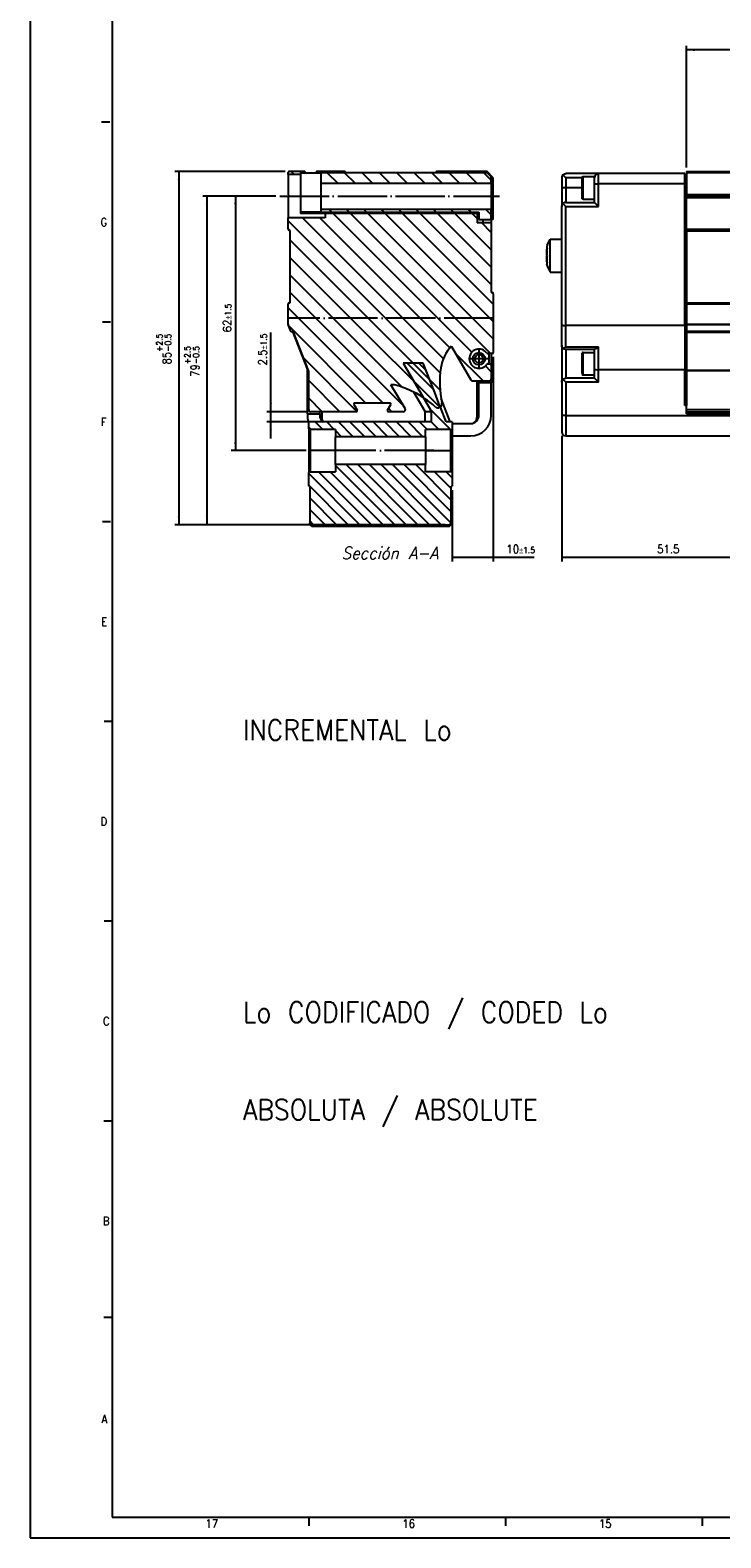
# Model space of a CAD drawing. Header units: inches. Extents: x -381 to 6245, y -418 to 176.
# Tile 1 of 26: x -381 to -213, y -418 to -51. Entities that reach past the tile are written whole.
import ezdxf

# ---------------------------------------------------------------- set-up
doc = ezdxf.new("R2010")
doc.units = ezdxf.units.IN
doc.linetypes.add('DOT_CENTER', pattern=[14, 12, -1, 0, -1])
doc.layers.add('1', color=7, linetype='Continuous')
doc.styles.add('CONVERTER_11', font='txt.shx', dxfattribs={"width": 0.9, "oblique": 15})
doc.styles.add('CONVERTER_12', font='txt.shx', dxfattribs={"width": 0.9})
doc.dimstyles.new('ME10_DIM_10', dxfattribs={"dimtxt": 2, "dimasz": 2, "dimexe": 1, "dimexo": 1, "dimgap": 1, "dimtad": 1, "dimdsep": 46, "dimtxsty": 'CONVERTER_12', "dimsah": 1, "dimcen": 0.09, "dimclrd": 2, "dimclre": 2, "dimclrt": 2, "dimadec": 0, "dimazin": 0, "dimtol": 1, "dimtp": 2.5, "dimtm": 0.5, "dimtfac": 0.75, "dimtdec": 1, "dimtix": 1, "dimtmove": 0, "dimatfit": 3, "dimfxl": 1, "dimtolj": 1, "dimtzin": 0, "dimarcsym": 0})
doc.dimstyles.new('ME10_DIM_11', dxfattribs={"dimtxt": 2, "dimasz": 2, "dimexe": 1, "dimexo": 1, "dimgap": 1, "dimtad": 1, "dimdsep": 46, "dimtxsty": 'CONVERTER_12', "dimsah": 1, "dimcen": 0.09, "dimclrd": 2, "dimclre": 2, "dimclrt": 2, "dimadec": 0, "dimazin": 0, "dimtol": 1, "dimtp": 2.5, "dimtm": 0.5, "dimtfac": 0.75, "dimtdec": 1, "dimtix": 1, "dimtmove": 0, "dimatfit": 3, "dimfxl": 1, "dimtolj": 1, "dimtzin": 0, "dimarcsym": 0})
doc.dimstyles.new('ME10_DIM_12', dxfattribs={"dimtxt": 2, "dimasz": 2, "dimexe": 1, "dimexo": 1, "dimgap": 1, "dimtad": 1, "dimdsep": 46, "dimtxsty": 'CONVERTER_12', "dimsah": 1, "dimcen": 0.09, "dimclrd": 2, "dimclre": 2, "dimclrt": 2, "dimadec": 0, "dimazin": 0, "dimtol": 1, "dimtp": 1.5, "dimtm": 1.5, "dimtfac": 0.75, "dimtdec": 1, "dimtix": 1, "dimtmove": 0, "dimatfit": 3, "dimfxl": 1, "dimtolj": 1, "dimtzin": 0, "dimarcsym": 0})
doc.dimstyles.new('ME10_DIM_13', dxfattribs={"dimtxt": 2, "dimasz": 2, "dimexe": 1, "dimexo": 1, "dimgap": 1, "dimtad": 1, "dimdsep": 46, "dimtxsty": 'CONVERTER_12', "dimsah": 1, "dimcen": 0.09, "dimclrd": 2, "dimclre": 2, "dimclrt": 2, "dimadec": 0, "dimazin": 0, "dimtol": 1, "dimtp": 1.5, "dimtm": 1.5, "dimtfac": 0.75, "dimtdec": 1, "dimtix": 1, "dimtmove": 0, "dimatfit": 3, "dimfxl": 1, "dimtolj": 1, "dimtzin": 0, "dimarcsym": 0})
doc.dimstyles.new('ME10_DIM_14', dxfattribs={"dimtxt": 2, "dimasz": 2, "dimexe": 1, "dimexo": 1, "dimgap": 1, "dimtad": 1, "dimdsep": 46, "dimtxsty": 'CONVERTER_12', "dimsah": 1, "dimcen": 0.09, "dimclrd": 2, "dimclre": 2, "dimclrt": 2, "dimadec": 0, "dimazin": 0, "dimtol": 1, "dimtp": 1.5, "dimtm": 1.5, "dimtfac": 0.75, "dimtdec": 1, "dimtix": 1, "dimtmove": 0, "dimatfit": 3, "dimfxl": 1, "dimtolj": 1, "dimtzin": 0, "dimarcsym": 0})
doc.dimstyles.new('ME10_DIM_18', dxfattribs={"dimtxt": 2, "dimasz": 2, "dimexe": 1, "dimexo": 1, "dimgap": 1, "dimtad": 1, "dimdsep": 46, "dimtxsty": 'CONVERTER_12', "dimsah": 1, "dimcen": 0.09, "dimclrd": 2, "dimclre": 2, "dimclrt": 2, "dimadec": 0, "dimazin": 0, "dimtfac": 1, "dimtdec": 4, "dimtix": 1, "dimtmove": 0, "dimatfit": 3, "dimfxl": 1, "dimtolj": 1, "dimtzin": 0, "dimarcsym": 0})
doc.dimstyles.new('ME10_DIM_29', dxfattribs={"dimtxt": 2, "dimasz": 2, "dimexe": 1, "dimexo": 1, "dimgap": 1, "dimtad": 1, "dimdsep": 46, "dimtxsty": 'CONVERTER_12', "dimsah": 1, "dimcen": 0.09, "dimclrd": 2, "dimclre": 2, "dimclrt": 2, "dimadec": 0, "dimazin": 0, "dimtfac": 1, "dimtdec": 4, "dimtix": 1, "dimtmove": 0, "dimatfit": 3, "dimfxl": 1, "dimtolj": 1, "dimtzin": 0, "dimarcsym": 0})
pattern_1 = [(-45, (0, 0), (1.414214, 1.414214), [])]
pattern_2 = [(-45, (0, 0), (2.12132, 2.12132), [])]

# ---------------------------------------------------------------- blocks, each defined once
blk = doc.blocks.new('CABEZA__1', base_point=(-313.25, -171.97))
at = {"linetype": 'Continuous'}
h = blk.add_hatch(dxfattribs=at)
h.set_pattern_fill('_USER', color=254, scale=2, angle=-45, pattern_type=0)
h.set_pattern_definition(pattern_1)
edge = h.paths.add_edge_path()
edge.add_line((-306.75, -148.37), (-312.85, -148.37))
edge.add_arc((-312.85, -147.77), 0.6, 228.1897, 270, ccw=False)
edge.add_line((-313.25, -148.22), (-313.25, -146.53))
edge.add_line((-313.25, -146.53), (-309.76, -146.53))
edge.add_line((-309.76, -146.53), (-309.58, -146.53))
edge.add_line((-309.58, -146.53), (-283.28, -146.53))
edge.add_line((-283.28, -146.53), (-283.28, -144.02))
edge.add_line((-283.28, -144.02), (-285.25, -140.68))
edge.add_line((-285.25, -140.68), (-286.76, -138.11))
edge.add_line((-286.76, -138.11), (-290.25, -132.2))
edge.add_line((-290.25, -132.2), (-285.32, -132.2))
edge.add_line((-285.32, -132.2), (-282.54, -139.36))
edge.add_line((-282.54, -139.36), (-281.18, -142.89))
edge.add_line((-281.18, -142.89), (-281.16, -142.95))
edge.add_line((-281.16, -142.95), (-279.77, -146.53))
edge.add_line((-279.77, -146.53), (-278.25, -146.53))
edge.add_line((-278.25, -146.53), (-278.25, -148.22))
edge.add_arc((-278.65, -147.77), 0.6, 270, 311.8103, ccw=False)
edge.add_line((-278.65, -148.37), (-284.75, -148.37))
edge.add_line((-284.75, -148.37), (-284.75, -150.12))
edge.add_line((-284.75, -150.12), (-306.75, -150.12))
edge.add_line((-306.75, -150.12), (-306.75, -148.37))
h = blk.add_hatch(dxfattribs=at)
h.set_pattern_fill('_USER', color=254, scale=2, angle=-45, pattern_type=0)
h.set_pattern_definition(pattern_1)
edge = h.paths.add_edge_path()
edge.add_line((-306.75, -158.67), (-312.85, -158.67))
edge.add_arc((-312.85, -159.27), 0.6, 90, 131.8103)
edge.add_line((-313.25, -158.83), (-313.25, -162.17))
edge.add_line((-313.25, -162.17), (-313, -162.17))
edge.add_line((-313, -162.17), (-313, -171.07))
edge.add_line((-313, -171.07), (-312.5, -171.57))
edge.add_line((-312.5, -171.57), (-279, -171.57))
edge.add_line((-279, -171.57), (-278.5, -171.07))
edge.add_line((-278.5, -171.07), (-278.5, -162.17))
edge.add_line((-278.5, -162.17), (-278.25, -162.17))
edge.add_line((-278.25, -162.17), (-278.25, -158.83))
edge.add_arc((-278.65, -159.27), 0.6, 48.1897, 90)
edge.add_line((-278.65, -158.67), (-284.75, -158.67))
edge.add_line((-284.75, -158.67), (-284.75, -156.92))
edge.add_line((-284.75, -156.92), (-306.75, -156.92))
edge.add_line((-306.75, -156.92), (-306.75, -158.67))
at = {"color": 7, "linetype": 'Continuous'}
for p, q in [((-290.25, -132.2), (-286.76, -138.11)), ((-285.32, -132.2), (-290.25, -132.2)), ((-282.54, -139.36), (-285.32, -132.2)), ((-284.85, -144.02), (-287.6, -139.31)), ((-286.76, -138.11), (-285.25, -140.68)), ((-281.18, -142.89), (-282.54, -139.36)), ((-285.25, -140.68), (-283.28, -144.02)), ((-281.16, -142.95), (-281.18, -142.89)), ((-279.77, -146.53), (-281.16, -142.95)), ((-278.75, -146.53), (-280.94, -140.85)), ((-313.25, -148.22), (-313.25, -146.53)), ((-309.76, -146.53), (-313.25, -146.53)), ((-309.58, -146.53), (-309.76, -146.53)), ((-283.28, -146.53), (-309.58, -146.53)), ((-284.85, -146.53), (-284.85, -144.02)), ((-284.85, -144.02), (-283.28, -144.02)), ((-283.28, -146.53), (-283.28, -144.02)), ((-278.25, -146.53), (-279.77, -146.53)), ((-278.25, -146.53), (-278.25, -148.22)), ((-313.25, -148.22), (-313.25, -153.52)), ((-306.75, -148.37), (-312.85, -148.37)), ((-312.85, -148.37), (-312.85, -153.52)), ((-306.75, -148.37), (-306.75, -150.12)), ((-306.75, -152.17), (-306.75, -150.12)), ((-284.75, -150.12), (-306.75, -150.12)), ((-278.65, -148.37), (-284.75, -148.37)), ((-284.75, -150.12), (-284.75, -148.37)), ((-284.75, -150.12), (-284.75, -156.92)), ((-278.65, -148.37), (-278.65, -153.52)), ((-278.25, -148.22), (-278.25, -153.52)), ((-313.25, -153.52), (-313.25, -158.83)), ((-312.85, -153.52), (-313.25, -153.52)), ((-306.75, -153.52), (-312.85, -153.52)), ((-312.85, -153.52), (-312.85, -158.67)), ((-306.75, -156.92), (-306.75, -152.17)), ((-284.75, -153.52), (-278.65, -153.52)), ((-278.65, -153.52), (-278.65, -158.67)), ((-278.25, -153.52), (-278.65, -153.52)), ((-278.25, -153.52), (-278.25, -158.83)), ((-306.75, -156.92), (-306.75, -158.67)), ((-284.75, -156.92), (-306.75, -156.92)), ((-284.75, -158.67), (-284.75, -156.92)), ((-313.25, -162.17), (-313.25, -158.83)), ((-312.85, -158.67), (-306.75, -158.67)), ((-278.65, -158.67), (-284.75, -158.67)), ((-278.25, -158.83), (-278.25, -162.17)), ((-313.25, -162.17), (-313, -162.17)), ((-313, -162.17), (-313, -171.07)), ((-278.5, -162.17), (-278.25, -162.17)), ((-278.5, -171.07), (-278.5, -162.17)), ((-312.5, -171.57), (-313, -171.07)), ((-313, -171.47), (-313, -171.07)), ((-312.5, -171.97), (-313, -171.47)), ((-312.5, -171.57), (-279, -171.57)), ((-279, -171.97), (-312.5, -171.97)), ((-278.5, -171.07), (-279, -171.57)), ((-279, -171.97), (-278.5, -171.47)), ((-278.5, -171.07), (-278.5, -171.47))]:
    blk.add_line(p, q, dxfattribs=at)
for centre, start, end in [((-312.85, -147.77), 228.1897, 270), ((-278.65, -147.77), 270, 311.8103), ((-312.85, -159.27), 90, 131.8103), ((-278.65, -159.27), 48.1897, 90)]:
    blk.add_arc(centre, 0.6, start, end, dxfattribs=at)
at = {"layer": '1', "color": 2, "linetype": 'DOT_CENTER'}
blk.add_line((-282.75, -153.52), (-308.75, -153.52), dxfattribs=at)
blk = doc.blocks.new('Modulo_izq__L-KT___2', base_point=(-318.25, -149.93))
at = {"linetype": 'Continuous'}
h = blk.add_hatch(dxfattribs=at)
h.set_pattern_fill('_USER', color=254, scale=3, angle=-45, pattern_type=0)
h.set_pattern_definition(pattern_2)
edge = h.paths.add_edge_path()
edge.add_line((-318.25, -86.28), (-318.25, -85.78))
edge.add_arc((-318, -85.78), 0.25, 90, 180, ccw=False)
edge.add_line((-318, -85.53), (-315.25, -85.53))
edge.add_line((-315.25, -85.53), (-315.25, -86.28))
edge.add_line((-315.25, -86.28), (-318.25, -86.28))
h = blk.add_hatch(dxfattribs=at)
h.set_pattern_fill('_USER', color=254, scale=3, angle=-45, pattern_type=0)
h.set_pattern_definition(pattern_2)
h.paths.add_polyline_path([(-310.25, -88.38), (-268.75, -88.38), (-268.75, -86.83), (-269.75, -85.83), (-310.25, -85.83)])
h = blk.add_hatch(dxfattribs=at)
h.set_pattern_fill('_USER', color=254, scale=3, angle=-45, pattern_type=0)
h.set_pattern_definition(pattern_2)
h.paths.add_polyline_path([(-271.75, -97.23), (-268.75, -97.23), (-268.75, -94.68), (-310.25, -94.68), (-310.25, -95.43), (-271.75, -95.43)])
h = blk.add_hatch(dxfattribs=at)
h.set_pattern_fill('_USER', color=254, scale=3, angle=-45, pattern_type=0)
h.set_pattern_definition(pattern_2)
edge = h.paths.add_edge_path()
edge.add_line((-309.25, -96.78), (-318.25, -96.78))
edge.add_line((-318.25, -96.78), (-318.25, -99.53))
edge.add_arc((-318, -99.53), 0.25, 179.9999, 269.9999)
edge.add_arc((-318, -100.03), 0.25, 0, 90, ccw=False)
edge.add_line((-317.75, -100.03), (-317.75, -117.53))
edge.add_line((-317.75, -117.53), (-318, -117.53))
edge.add_arc((-318, -117.78), 0.25, 90, 180)
edge.add_line((-318.25, -117.78), (-318.25, -121.24))
edge.add_line((-318.25, -121.24), (-268.25, -121.24))
edge.add_line((-268.25, -121.24), (-268.25, -115.28))
edge.add_arc((-268.5, -115.28), 0.25, 0, 90)
edge.add_arc((-268.5, -114.77), 0.252, 180.4042, 270.407, ccw=False)
edge.add_line((-268.76, -114.78), (-268.76, -98.03))
edge.add_line((-268.76, -98.03), (-272.15, -98.03))
edge.add_line((-272.15, -98.03), (-272.15, -95.73))
edge.add_line((-272.15, -95.73), (-309.25, -95.73))
edge.add_line((-309.25, -95.73), (-309.25, -96.78))
h = blk.add_hatch(dxfattribs=at)
h.set_pattern_fill('_USER', color=254, scale=3, angle=-45, pattern_type=0)
h.set_pattern_definition(pattern_2)
edge = h.paths.add_edge_path()
edge.add_arc((-271.76, -131.13), 2.35, 34.6546, 325.3454)
edge.add_arc((-269.66, -132.58), 0.2, 90, 145.3454, ccw=False)
edge.add_line((-269.66, -132.38), (-269, -132.38))
edge.add_arc((-269, -132.63), 0.25, 0, 90, ccw=False)
edge.add_line((-268.75, -132.63), (-268.75, -136.03))
edge.add_arc((-269.25, -136.03), 0.5, 270, 360, ccw=False)
edge.add_line((-269.25, -136.53), (-273.32, -136.53))
edge.add_arc((-273.32, -136.03), 0.5, 209.8944, 270, ccw=False)
edge.add_line((-273.75, -136.28), (-278.44, -128.13))
edge.add_arc((-278.22, -128), 0.25, 187.3484, 209.8944, ccw=False)
edge.add_arc((-271.14, -134.84), 10, 137.119, 171.5012)
edge.add_arc((-257.3, -136.91), 24, 171.5012, 191.9317)
edge.add_arc((-281.76, -142.08), 1, -131.9317, 11.9317, ccw=False)
edge.add_arc((-298.46, -160.68), 24, 48.0683, 63.1625)
edge.add_arc((-298.46, -160.68), 24, 63.1625, 74.4138)
edge.add_arc((-292.82, -140.45), 3, 74.4138, 98.1189)
edge.add_line((-293.24, -137.48), (-289.76, -143.27))
edge.add_arc((-290.19, -143.53), 0.5, -90, 31.0161, ccw=False)
edge.add_line((-290.19, -144.03), (-293.82, -144.03))
edge.add_arc((-293.82, -143.78), 0.25, 150, 270, ccw=False)
edge.add_line((-294.03, -143.65), (-293.26, -142.3))
edge.add_arc((-293.47, -142.18), 0.25, 330, 450)
edge.add_line((-293.47, -141.93), (-302.03, -141.93))
edge.add_arc((-302.03, -142.18), 0.25, 90, 210)
edge.add_line((-302.25, -142.3), (-301.47, -143.65))
edge.add_arc((-301.68, -143.78), 0.25, -90, 30, ccw=False)
edge.add_line((-301.68, -144.03), (-312.75, -144.03))
edge.add_arc((-312.75, -143.53), 0.5, 180, 270, ccw=False)
edge.add_line((-313.25, -143.53), (-313.25, -134.11))
edge.add_arc((-313.5, -134.11), 0.25, 0, 21.6048)
edge.add_line((-313.27, -134.02), (-316.98, -124.65))
edge.add_arc((-317.21, -124.74), 0.25, 21.6049, 111.6885)
edge.add_arc((-317.4, -124.28), 0.25, 201.3067, 291.6885, ccw=False)
edge.add_line((-317.63, -124.37), (-318.23, -122.82))
edge.add_arc((-318, -122.73), 0.25, 180, 201.3067, ccw=False)
edge.add_line((-318.25, -122.73), (-318.25, -121.24))
edge.add_line((-318.25, -121.24), (-268.25, -121.24))
edge.add_line((-268.25, -121.24), (-268.25, -129.63))
edge.add_arc((-268.5, -129.63), 0.25, 270, 360, ccw=False)
edge.add_line((-268.5, -129.88), (-269.66, -129.88))
edge.add_arc((-269.66, -129.68), 0.2, 214.6546, 270, ccw=False)
at = {"color": 7, "linetype": 'Continuous'}
for p, q in [((-318.25, -86.28), (-318.25, -85.78)), ((-315.25, -86.28), (-318.25, -86.28)), ((-318.25, -86.28), (-318.25, -91.23)), ((-315.25, -85.53), (-318, -85.53)), ((-314.25, -85.53), (-315.25, -85.53)), ((-315.25, -85.53), (-315.25, -86.28)), ((-315.25, -85.83), (-310.25, -85.83)), ((-315.25, -86.28), (-315.25, -95.73)), ((-314.21, -85.53), (-314.25, -85.53)), ((-314.17, -85.54), (-314.21, -85.53)), ((-314.13, -85.56), (-314.17, -85.54)), ((-314.1, -85.58), (-314.13, -85.56)), ((-314.04, -85.65), (-314.1, -85.58)), ((-314.02, -85.69), (-314.04, -85.65)), ((-314.01, -85.71), (-314.02, -85.69)), ((-314, -85.74), (-314.01, -85.71)), ((-314, -85.78), (-314, -85.74)), ((-314, -85.83), (-314, -85.78)), ((-311.49, -85.7), (-311.5, -85.78)), ((-311.5, -85.83), (-311.5, -85.78)), ((-311.48, -85.68), (-311.49, -85.7)), ((-311.46, -85.64), (-311.48, -85.68)), ((-311.39, -85.57), (-311.46, -85.64)), ((-311.35, -85.55), (-311.39, -85.57)), ((-311.32, -85.54), (-311.35, -85.55)), ((-311.25, -85.53), (-311.32, -85.54)), ((-310.25, -85.53), (-311.25, -85.53)), ((-304.5, -85.53), (-310.25, -85.53)), ((-310.25, -85.53), (-310.25, -85.83)), ((-310.25, -85.83), (-310.25, -88.38)), ((-269.75, -85.83), (-310.25, -85.83)), ((-304.24, -85.83), (-304.25, -85.78)), ((-282.25, -85.78), (-282.26, -85.83)), ((-270.22, -85.53), (-282, -85.53)), ((-269.75, -85.53), (-270.22, -85.53)), ((-270.22, -85.83), (-270.22, -85.53)), ((-268.25, -87.03), (-269.75, -85.53)), ((-269.75, -85.83), (-268.75, -86.83)), ((-268.25, -87.33), (-268.75, -86.83)), ((-268.75, -88.38), (-268.75, -86.83)), ((-268.25, -87.33), (-268.25, -87.03)), ((-268.25, -97.23), (-268.25, -87.33)), ((-318.25, -91.23), (-317.95, -91.53)), ((-317.95, -91.53), (-318.25, -91.83)), ((-310.25, -88.38), (-310.25, -91.53)), ((-310.25, -88.38), (-268.75, -88.38)), ((-310.25, -91.53), (-310.25, -94.68)), ((-268.75, -88.38), (-268.75, -91.53)), ((-268.75, -91.53), (-268.75, -94.68)), ((-318.25, -91.83), (-318.25, -96.78)), ((-310.25, -95.43), (-315.25, -95.43)), ((-312.75, -95.73), (-312.75, -95.43)), ((-310.25, -94.68), (-310.25, -95.43)), ((-310.25, -94.68), (-268.75, -94.68)), ((-310.25, -95.43), (-271.75, -95.43)), ((-277.15, -95.73), (-277.15, -95.43)), ((-272.15, -95.73), (-272.15, -95.43)), ((-271.75, -95.43), (-271.75, -97.23)), ((-268.75, -97.23), (-268.75, -94.68)), ((-318.25, -99.53), (-318.25, -96.78)), ((-309.25, -96.78), (-318.25, -96.78)), ((-309.25, -95.73), (-315.25, -95.73)), ((-309.25, -95.73), (-309.25, -96.78)), ((-272.15, -95.73), (-309.25, -95.73)), ((-272.15, -95.73), (-272.15, -98.03)), ((-268.76, -98.03), (-272.15, -98.03)), ((-271.75, -97.23), (-268.75, -97.23)), ((-270.69, -98.03), (-270.69, -97.23)), ((-268.75, -97.23), (-268.76, -98.03)), ((-268.76, -98.03), (-268.76, -114.78)), ((-268.25, -97.23), (-268.75, -97.23)), ((-317.75, -117.53), (-317.76, -99.99)), ((-317.75, -117.53), (-317.75, -100.03)), ((-318, -117.53), (-317.75, -117.53)), ((-268.25, -115.28), (-268.25, -121.24)), ((-318.25, -121.24), (-318.25, -117.78)), ((-318.25, -122.73), (-318.25, -121.24)), ((-317.63, -124.37), (-318.23, -122.82)), ((-317.18, -124.49), (-313.56, -133.83)), ((-313.27, -134.02), (-316.98, -124.65)), ((-268.25, -121.24), (-268.25, -129.63)), ((-278.44, -128.13), (-273.75, -136.28)), ((-268.5, -129.88), (-269.66, -129.88)), ((-269.26, -132.38), (-269.26, -129.88)), ((-268.76, -129.88), (-268.76, -132.59)), ((-313.56, -142.53), (-313.56, -133.83)), ((-313.25, -143.53), (-313.25, -134.11)), ((-269.66, -132.38), (-269, -132.38)), ((-268.75, -132.63), (-268.75, -136.03)), ((-268.75, -135.03), (-268.73, -135.03)), ((-268.73, -137.01), (-268.73, -135.03)), ((-289.76, -143.27), (-293.24, -137.48)), ((-273.32, -136.53), (-269.25, -136.53)), ((-272.26, -136.53), (-272.26, -145.43)), ((-272.26, -136.84), (-271.76, -136.88)), ((-271.76, -136.53), (-271.76, -137.03)), ((-268.76, -137.03), (-271.76, -137.03)), ((-271.76, -144.93), (-271.76, -137.03)), ((-268.77, -137.01), (-268.73, -137.01)), ((-268.77, -137.01), (-268.76, -137.03)), ((-268.76, -144.93), (-268.76, -137.03)), ((-313.25, -142.53), (-313.56, -142.53)), ((-313.56, -144.53), (-313.56, -142.53)), ((-302.25, -142.3), (-301.47, -143.65)), ((-293.47, -141.93), (-302.03, -141.93)), ((-294.03, -143.65), (-293.26, -142.3)), ((-313.56, -144.53), (-313.56, -144.93)), ((-313.56, -144.53), (-310.56, -144.53)), ((-313.36, -146.31), (-313.25, -146.61)), ((-301.68, -144.03), (-312.75, -144.03)), ((-310.56, -144.53), (-310.56, -144.03)), ((-310.56, -144.53), (-310.56, -144.93)), ((-310.06, -144.03), (-310.06, -145.43)), ((-309.89, -146.41), (-309.74, -146.53)), ((-309.56, -146.53), (-309.62, -146.49)), ((-290.19, -144.03), (-293.82, -144.03)), ((-278.25, -146.93), (-273.76, -146.93)), ((-278.25, -149.93), (-273.76, -149.93))]:
    blk.add_line(p, q, dxfattribs=at)
at = {"color": 2, "linetype": 'DOT_CENTER'}
blk.add_line((-268.25, -121.24), (-318.25, -121.24), dxfattribs=at)
blk.add_line((-268.25, -121.24), (-318.25, -121.24), dxfattribs=at)
at = {"color": 7, "linetype": 'Continuous'}
for radius in [1.5, 1]:
    blk.add_circle((-271.76, -131.13), radius, dxfattribs=at)
for centre, radius, start, end in [((-318, -85.78), 0.25, 90, 180), ((-304.5, -85.78), 0.25, 0, 90), ((-282, -85.78), 0.25, 90, 180), ((-318, -99.53), 0.25, 179.9999, 269.9999), ((-318, -100.03), 0.25, 0, 90), ((-318, -117.78), 0.25, 90, 180), ((-268.5, -114.77), 0.252, 180.4042, 270.407), ((-268.5, -115.28), 0.25, 0, 90), ((-318, -122.73), 0.25, 180, 201.3067), ((-317.4, -124.28), 0.25, 201.3067, 291.6885), ((-317.21, -124.74), 0.25, 21.6049, 111.6885), ((-271.14, -134.84), 10, 137.119, 171.5012), ((-278.22, -128), 0.25, 187.3484, 209.8944), ((-271.76, -131.13), 2.35, 34.6546, 325.3454), ((-269.66, -129.68), 0.2, 214.6546, 270), ((-268.5, -129.63), 0.25, 270, 0), ((-313.5, -134.11), 0.25, 0, 21.6048), ((-257.3, -136.91), 24, 171.5012, 191.9317), ((-269.66, -132.58), 0.2, 90, 145.3454), ((-269, -132.63), 0.25, 0, 90), ((-292.82, -140.45), 3, 74.4138, 98.1189), ((-298.46, -160.68), 24, 63.1625, 74.4138), ((-298.46, -160.68), 24, 48.0683, 63.1625), ((-273.32, -136.03), 0.5, 209.8944, 270), ((-269.25, -136.03), 0.5, 270, 0), ((-302.03, -142.18), 0.25, 90, 210), ((-293.47, -142.18), 0.25, 330, 90), ((-281.76, -142.08), 1, 228.0683, 11.9317), ((-308.56, -144.93), 5, 179.9999, 195.9999), ((-312.75, -143.53), 0.5, 180, 270), ((-308.56, -144.93), 2, 180, 227.9999), ((-308.56, -145.43), 1.5, 180, 225), ((-301.68, -143.78), 0.25, 270, 30), ((-293.82, -143.78), 0.25, 150, 270), ((-290.19, -143.53), 0.5, 270, 31.0161), ((-273.76, -144.93), 5, 270, 0), ((-273.76, -144.93), 2, 270, 0), ((-273.76, -145.43), 1.5, 270, 0), ((-272.26, -143.93), 0.5, 270, 0)]:
    blk.add_arc(centre, radius, start, end, dxfattribs=at)
at = {"layer": '1', "color": 2, "linetype": 'DOT_CENTER'}
for p, q in [((-320.25, -91.53), (-266.75, -91.53)), ((-320.25, -91.53), (-266.75, -91.53)), ((-269.26, -131.13), (-274.26, -131.13)), ((-271.76, -128.63), (-271.76, -133.63))]:
    blk.add_line(p, q, dxfattribs=at)
blk = doc.blocks.new('L-52__3', base_point=(-318.25, -171.97))
for name, p in [('Modulo_izq__L-KT___2', (-318.25, -149.93)), ('CABEZA__1', (-313.25, -171.97))]:
    blk.add_blockref(name, p)
blk = doc.blocks.new('*D72')
at = {"layer": '1', "color": 2, "linetype": 'Continuous'}
for p, q in [((-319, -85.53), (-345.9, -85.53)), ((-344.9, -85.53), (-344.9, -171.57)), ((-313.5, -171.57), (-345.9, -171.57))]:
    blk.add_line(p, q, dxfattribs=at)
at = {"layer": '1', "color": 2}
for points in [[(-344.64, -87.53), (-345.16, -87.53), (-344.9, -85.53)], [(-345.16, -169.57), (-344.64, -169.57), (-344.9, -171.57)]]:
    blk.add_solid(points, dxfattribs=at)
at = {"layer": '1', "color": 2, "insert": (-346.77, -132.52), "char_height": 2, "attachment_point": 7, "rotation": 90, "line_spacing_factor": 0.60024, "style": 'CONVERTER_12'}
blk.add_mtext('\\C2;85\\C2;\\H1.5;\\S+2.5^ -0.5;', dxfattribs=at)
blk = doc.blocks.new('*D73')
at = {"layer": '1', "color": 2, "linetype": 'Continuous'}
for p, q in [((-321.25, -91.53), (-339.07, -91.53)), ((-338.07, -91.53), (-338.07, -171.57)), ((-280, -171.57), (-339.07, -171.57))]:
    blk.add_line(p, q, dxfattribs=at)
at = {"layer": '1', "color": 2}
for points in [[(-337.8, -93.53), (-338.33, -93.53), (-338.07, -91.53)], [(-338.33, -169.57), (-337.8, -169.57), (-338.07, -171.57)]]:
    blk.add_solid(points, dxfattribs=at)
at = {"layer": '1', "color": 2, "insert": (-339.94, -135.52), "char_height": 2, "attachment_point": 7, "rotation": 90, "line_spacing_factor": 0.60024, "style": 'CONVERTER_12'}
blk.add_mtext('\\C2;79\\C2;\\H1.5;\\S+2.5^ -0.5;', dxfattribs=at)
blk = doc.blocks.new('*D74')
at = {"layer": '1', "color": 2, "linetype": 'Continuous'}
for p, q in [((-321.25, -91.53), (-332.12, -91.53)), ((-331.12, -91.53), (-331.12, -153.52)), ((-313.85, -153.52), (-332.12, -153.52))]:
    blk.add_line(p, q, dxfattribs=at)
at = {"layer": '1', "color": 2}
for points in [[(-330.86, -93.53), (-331.38, -93.53), (-331.12, -91.53)], [(-331.38, -151.52), (-330.86, -151.52), (-331.12, -153.52)]]:
    blk.add_solid(points, dxfattribs=at)
at = {"layer": '1', "color": 2, "insert": (-332.12, -124.69), "char_height": 2, "attachment_point": 7, "rotation": 90, "line_spacing_factor": 0.60024, "style": 'CONVERTER_12'}
blk.add_mtext('\\C2;62\\C2;\\H1.5;{\\Fgdt;`}1.5', dxfattribs=at)
blk = doc.blocks.new('*D75')
at = {"layer": '1', "color": 2, "linetype": 'Continuous'}
for p, q in [((-322.47, -144.03), (-322.47, -124.76)), ((-313.75, -144.03), (-323.47, -144.03)), ((-310.58, -146.53), (-323.47, -146.53)), ((-322.47, -146.53), (-322.47, -144.03)), ((-322.47, -150.53), (-322.47, -146.53))]:
    blk.add_line(p, q, dxfattribs=at)
at = {"layer": '1', "color": 2}
for points in [[(-322.73, -142.03), (-322.21, -142.03), (-322.47, -144.03)], [(-322.21, -148.53), (-322.73, -148.53), (-322.47, -146.53)]]:
    blk.add_solid(points, dxfattribs=at)
at = {"layer": '1', "color": 2, "insert": (-323.47, -132.75), "char_height": 2, "attachment_point": 7, "rotation": 90, "line_spacing_factor": 0.60024, "style": 'CONVERTER_12'}
blk.add_mtext('\\C2;2.5\\C2;\\H1.5;{\\Fgdt;`}1.5', dxfattribs=at)
blk = doc.blocks.new('*D76')
at = {"layer": '1', "color": 2, "linetype": 'Continuous'}
for p, q in [((-268.25, -130.63), (-268.25, -180.5)), ((-278.25, -163.17), (-278.25, -180.5)), ((-278.25, -179.5), (-268.25, -179.5)), ((-268.25, -179.5), (-258.33, -179.5))]:
    blk.add_line(p, q, dxfattribs=at)
at = {"layer": '1', "color": 2}
for points in [[(-276.25, -179.24), (-276.25, -179.76), (-278.25, -179.5)], [(-270.25, -179.76), (-270.25, -179.24), (-268.25, -179.5)]]:
    blk.add_solid(points, dxfattribs=at)
at = {"layer": '1', "color": 2, "insert": (-265.06, -178.5), "char_height": 2, "attachment_point": 7, "rotation": 0.0001, "line_spacing_factor": 0.60024, "style": 'CONVERTER_12'}
blk.add_mtext('\\C2;10\\C2;\\H1.5;{\\Fgdt;`}1.5', dxfattribs=at)
blk = doc.blocks.new('Modulo_izq__L-KT___13', base_point=(-255.25, -149.93))
at = {"color": 7, "linetype": 'Continuous'}
for p, q in [((-251.54, -86.72), (-251.59, -86.92)), ((-251.59, -86.92), (-251.59, -87.03)), ((-251.59, -87.03), (-251.59, -89.53)), ((-251.52, -86.65), (-251.54, -86.72)), ((-251.46, -86.53), (-251.52, -86.65)), ((-251.34, -86.36), (-251.46, -86.53)), ((-251.3, -86.32), (-251.34, -86.36)), ((-251.3, -86.32), (-251.18, -86.22)), ((-250.59, -87.03), (-251.3, -86.32)), ((-251.18, -86.22), (-251, -86.11)), ((-251, -86.11), (-250.98, -86.1)), ((-250.98, -86.1), (-250.8, -86.05)), ((-250.8, -86.05), (-250.59, -86.03)), ((-242.59, -86.03), (-250.59, -86.03)), ((-250.59, -87.03), (-250.59, -89.53)), ((-246.59, -87.03), (-250.59, -87.03)), ((-246.57, -86.88), (-246.59, -86.98)), ((-246.59, -90.5), (-246.59, -86.98)), ((-246.46, -86.79), (-246.57, -86.88)), ((-246.39, -86.78), (-246.46, -86.79)), ((-243.59, -86.78), (-246.39, -86.78)), ((-246.39, -90.58), (-246.39, -86.78)), ((-243.59, -87.03), (-243.59, -86.78)), ((-243.59, -88.53), (-243.59, -87.03)), ((-221.59, -86.03), (-242.59, -86.03)), ((-242.59, -88.53), (-242.59, -86.03)), ((-221.59, -88.53), (-221.59, -86.03)), ((-221.59, -86.53), (-221.19, -86.53)), ((-221.19, -85.53), (-221.19, -85.78)), ((-221.19, -85.53), (-42.64, -85.53)), ((-221.19, -85.78), (-221.19, -91.23)), ((-221.19, -85.78), (-42.8, -85.78)), ((-251.59, -89.53), (-251.59, -93.96)), ((-250.59, -89.53), (-251.59, -89.53)), ((-246.59, -89.53), (-250.59, -89.53)), ((-250.59, -89.53), (-250.59, -93.03)), ((-246.59, -91.88), (-246.59, -90.5)), ((-246.39, -92.28), (-246.39, -90.58)), ((-243.59, -93.03), (-243.59, -88.53)), ((-243.59, -88.53), (-242.59, -88.53)), ((-221.59, -88.53), (-242.59, -88.53)), ((-242.59, -94.03), (-242.59, -88.53)), ((-221.59, -88.53), (-221.19, -88.53)), ((-221.59, -123.03), (-221.59, -88.53)), ((-146.68, -91.23), (-221.19, -91.23)), ((-221.19, -91.23), (-221.19, -91.53)), ((-146.69, -91.53), (-221.19, -91.53)), ((-221.19, -91.53), (-221.19, -91.83)), ((-251.54, -93.72), (-251.59, -93.92)), ((-251.59, -93.96), (-251.58, -93.85)), ((-251.59, -93.92), (-251.59, -94.03)), ((-251.59, -122.84), (-251.59, -94.03)), ((-251.52, -93.65), (-251.54, -93.72)), ((-251.46, -93.53), (-251.52, -93.65)), ((-251.34, -93.36), (-251.46, -93.53)), ((-251.3, -93.32), (-251.34, -93.36)), ((-250.98, -93.1), (-251.3, -93.32)), ((-251.3, -93.32), (-250.59, -94.03)), ((-251.18, -93.24), (-251.24, -93.26)), ((-250.59, -93.03), (-250.98, -93.1)), ((-250.59, -93.03), (-243.59, -93.03)), ((-250.59, -123.03), (-250.59, -94.03)), ((-250.59, -94.03), (-242.59, -94.03)), ((-246.57, -92.18), (-246.59, -91.88)), ((-246.46, -92.27), (-246.57, -92.18)), ((-246.39, -92.28), (-246.46, -92.27)), ((-246.39, -92.28), (-243.59, -92.28)), ((-243.59, -93.03), (-242.59, -94.03)), ((-221.19, -91.83), (-146.68, -91.83)), ((-221.19, -99.53), (-221.19, -91.83)), ((-255.01, -103.33), (-254.42, -102.09)), ((-254.42, -102.03), (-251.59, -102.03)), ((-254.42, -109.97), (-254.42, -102.03)), ((-221.19, -99.53), (-221.19, -99.78)), ((-221.19, -99.53), (-43.94, -99.53)), ((-221.19, -99.78), (-221.19, -100.03)), ((-221.19, -99.78), (-43.77, -99.78)), ((-221.19, -100.03), (-221.19, -117.53)), ((-43.6, -100.03), (-221.19, -100.03)), ((-255.24, -104.09), (-255.25, -104.21)), ((-255.25, -104.21), (-255.2, -104.33)), ((-255.24, -105.03), (-255.25, -105.28)), ((-255.25, -105.28), (-255.24, -105.03)), ((-255.25, -105.28), (-255.25, -105.36)), ((-255.25, -105.36), (-255.25, -105.28)), ((-255.25, -105.36), (-255.24, -105.51)), ((-255.24, -105.51), (-255.25, -105.36)), ((-255.22, -103.96), (-255.24, -104.09)), ((-255.2, -104.7), (-255.24, -105.03)), ((-255.24, -105.03), (-255.2, -104.7)), ((-255.24, -105.51), (-255.2, -105.76)), ((-255.2, -105.76), (-255.24, -105.51)), ((-255.2, -106.29), (-255.24, -106.55)), ((-255.24, -106.55), (-255.2, -106.29)), ((-255.2, -103.89), (-255.22, -103.96)), ((-255.2, -103.89), (-255.19, -103.84)), ((-255.19, -103.84), (-255.2, -103.89)), ((-255.11, -104.33), (-255.2, -104.33)), ((-255.2, -104.33), (-255.19, -104.33)), ((-255.19, -104.64), (-255.2, -104.7)), ((-255.2, -104.7), (-255.19, -104.64)), ((-255.2, -105.76), (-255.19, -105.81)), ((-255.19, -105.81), (-255.2, -105.76)), ((-255.19, -106.25), (-255.2, -106.29)), ((-255.2, -106.29), (-255.19, -106.25)), ((-255.09, -103.53), (-255.19, -103.84)), ((-255.19, -104.33), (-255.09, -104.26)), ((-255.18, -104.59), (-255.19, -104.64)), ((-255.19, -104.64), (-255.18, -104.59)), ((-255.19, -105.81), (-255.09, -106.03)), ((-255.09, -106.03), (-255.19, -105.81)), ((-255.09, -106.03), (-255.19, -106.25)), ((-255.19, -106.25), (-255.09, -106.03)), ((-255.09, -104.26), (-255.18, -104.59)), ((-255.18, -104.59), (-255.11, -104.33)), ((-255.09, -103.53), (-255.01, -103.33)), ((-255.24, -106.55), (-255.25, -106.7)), ((-255.25, -106.7), (-255.24, -106.55)), ((-255.25, -106.7), (-255.25, -106.78)), ((-255.25, -106.78), (-255.25, -106.7)), ((-255.25, -106.78), (-255.24, -107.03)), ((-255.24, -107.03), (-255.25, -106.78)), ((-255.2, -107.73), (-255.25, -107.84)), ((-255.25, -107.84), (-255.24, -107.96)), ((-255.24, -107.03), (-255.2, -107.35)), ((-255.2, -107.35), (-255.24, -107.03)), ((-255.24, -107.96), (-255.22, -108.09)), ((-255.22, -108.09), (-255.2, -108.17)), ((-255.2, -107.35), (-255.19, -107.42)), ((-255.19, -107.42), (-255.2, -107.35)), ((-255.11, -107.73), (-255.2, -107.73)), ((-255.19, -107.73), (-255.2, -107.73)), ((-255.19, -108.22), (-255.2, -108.17)), ((-255.2, -108.17), (-255.19, -108.22)), ((-255.19, -107.42), (-255.18, -107.47)), ((-255.18, -107.47), (-255.19, -107.42)), ((-255.09, -107.8), (-255.19, -107.73)), ((-255.19, -108.22), (-255.09, -108.53)), ((-255.18, -107.47), (-255.09, -107.8)), ((-255.11, -107.73), (-255.18, -107.47)), ((-255.09, -108.53), (-255.01, -108.72)), ((-255.01, -108.72), (-254.42, -109.97)), ((-254.42, -109.97), (-254.42, -110.03)), ((-254.42, -110.03), (-254.42, -109.97)), ((-254.42, -110.03), (-251.59, -110.03)), ((-221.19, -117.53), (-221.19, -117.78)), ((-221.19, -117.53), (-43.94, -117.53)), ((-221.19, -117.78), (-221.19, -122.73)), ((-221.19, -117.78), (-43.77, -117.78)), ((-251.59, -127.83), (-251.59, -122.84)), ((-251.59, -122.84), (-251.59, -122.86)), ((-251.59, -122.86), (-251.54, -122.9)), ((-251.54, -122.9), (-251.52, -122.91)), ((-251.52, -122.91), (-251.46, -122.93)), ((-251.46, -122.93), (-251.34, -122.97)), ((-251.34, -122.97), (-251.3, -122.97)), ((-251.3, -122.97), (-251.18, -122.99)), ((-251.18, -122.99), (-251, -123.01)), ((-251, -123.01), (-250.98, -123.01)), ((-250.98, -123.01), (-250.8, -123.02)), ((-250.8, -123.02), (-250.59, -123.03)), ((-250.59, -128.19), (-250.59, -123.03)), ((-221.59, -123.03), (-250.59, -123.03)), ((-221.59, -122.93), (-221.19, -122.93)), ((-221.59, -123.03), (-221.59, -133.83)), ((-221.19, -122.73), (-221.19, -122.82)), ((-221.19, -122.73), (-43.44, -122.73)), ((-221.19, -122.82), (-221.19, -124.37)), ((-221.19, -122.82), (-43.5, -122.82)), ((-221.19, -124.37), (-221.19, -124.53)), ((-221.19, -124.37), (-43.37, -124.37)), ((-43.27, -124.53), (-221.19, -124.53)), ((-221.19, -124.54), (-221.19, -124.53)), ((-221.19, -124.65), (-221.19, -124.54)), ((-221.19, -124.65), (-221.19, -134.02)), ((-221.19, -124.65), (-43.19, -124.65)), ((-251.59, -127.83), (-251.59, -136.82)), ((-251.52, -128.21), (-251.59, -127.83)), ((-251.3, -128.53), (-251.52, -128.21)), ((-251.16, -128.65), (-251.3, -128.53)), ((-251, -128.53), (-251.16, -128.65)), ((-250.98, -128.52), (-251, -128.53)), ((-250.62, -128.21), (-250.98, -128.52)), ((-250.59, -128.19), (-250.62, -128.21)), ((-250.59, -128.19), (-242.59, -128.19)), ((-243, -128.53), (-243.3, -128.74)), ((-242.98, -128.52), (-243, -128.53)), ((-242.62, -128.21), (-242.98, -128.52)), ((-242.59, -128.19), (-242.62, -128.21)), ((-242.59, -133.83), (-242.59, -128.19)), ((-251.16, -128.65), (-250.98, -128.75)), ((-250.98, -128.75), (-250.59, -128.83)), ((-250.59, -128.83), (-243.53, -128.83)), ((-250.59, -128.83), (-250.59, -135.83)), ((-246.57, -129.68), (-246.59, -129.78)), ((-246.59, -133.3), (-246.59, -129.78)), ((-246.46, -129.59), (-246.57, -129.68)), ((-246.39, -129.58), (-246.46, -129.59)), ((-246.39, -129.58), (-243.59, -129.58)), ((-246.39, -133.38), (-246.39, -129.58)), ((-243.59, -133.64), (-243.59, -128.83)), ((-243.32, -128.75), (-243.53, -128.83)), ((-243.3, -128.74), (-243.32, -128.75)), ((-250.98, -135.9), (-250.59, -135.83)), ((-243.59, -135.83), (-250.59, -135.83)), ((-246.59, -134.68), (-246.59, -133.3)), ((-246.59, -134.68), (-246.57, -134.98)), ((-246.57, -134.98), (-246.46, -135.07)), ((-246.46, -135.07), (-246.39, -135.08)), ((-246.39, -135.08), (-246.39, -133.38)), ((-246.39, -135.08), (-243.59, -135.08)), ((-243.59, -135.83), (-243.59, -133.64)), ((-243.59, -133.64), (-243.52, -133.71)), ((-243.59, -135.83), (-242.59, -136.83)), ((-243.52, -133.71), (-243.3, -133.77)), ((-243.3, -133.77), (-242.98, -133.81)), ((-242.98, -133.81), (-242.59, -133.83)), ((-242.59, -136.83), (-242.59, -133.83)), ((-221.59, -133.83), (-242.59, -133.83)), ((-221.19, -133.73), (-221.59, -133.73)), ((-221.59, -142.53), (-221.59, -133.83)), ((-221.19, -134.02), (-221.19, -134.11)), ((-42.97, -134.02), (-221.19, -134.02)), ((-221.19, -134.11), (-221.19, -142.53)), ((-43.03, -134.11), (-221.19, -134.11)), ((-251.59, -136.83), (-251.52, -136.45)), ((-251.58, -136.65), (-251.59, -136.82)), ((-251.59, -136.83), (-251.59, -144.93)), ((-251.52, -136.45), (-251.3, -136.12)), ((-251.3, -136.12), (-250.98, -135.9)), ((-250.59, -136.83), (-251.3, -136.12)), ((-250.59, -136.83), (-250.59, -144.93)), ((-242.59, -136.83), (-250.59, -136.83)), ((-221.19, -141.53), (-221.59, -141.53)), ((-221.19, -142.03), (-221.59, -142.03)), ((-221.19, -142.53), (-221.59, -142.53)), ((-221.19, -144.53), (-221.19, -142.53)), ((-250.59, -144.93), (-251.59, -144.93)), ((-251.59, -144.93), (-251.59, -148.93)), ((-250.59, -144.93), (-250.59, -149.93)), ((-250.59, -144.93), (-200.19, -144.93)), ((-221.19, -143.53), (-42.6, -143.53)), ((-221.19, -144.03), (-42.27, -144.03)), ((-200.19, -144.53), (-221.19, -144.53)), ((-220.79, -144.03), (-220.79, -144.53)), ((-250.59, -149.93), (-200.19, -149.93))]:
    blk.add_line(p, q, dxfattribs=at)
for centre, start, end in [((-242.59, -87.03), 90, 180), ((-250.59, -148.93), 180, 270)]:
    blk.add_arc(centre, 1, start, end, dxfattribs=at)
blk = doc.blocks.new('L-52__14', base_point=(-255.25, -171.97))
blk.add_blockref('Modulo_izq__L-KT___13', (-255.25, -149.93))
blk = doc.blocks.new('*D77')
at = {"layer": '1', "color": 2, "linetype": 'Continuous'}
for p, q in [((-251.59, -149.93), (-251.59, -180.5)), ((-200.19, -150.93), (-200.19, -180.5)), ((-251.59, -179.5), (-200.19, -179.5))]:
    blk.add_line(p, q, dxfattribs=at)
at = {"layer": '1', "color": 2}
for points in [[(-249.59, -179.24), (-249.59, -179.76), (-251.59, -179.5)], [(-202.19, -179.76), (-202.19, -179.24), (-200.19, -179.5)]]:
    blk.add_solid(points, dxfattribs=at)
at = {"layer": '1', "color": 2, "insert": (-228.32, -178.5), "char_height": 2, "attachment_point": 7, "rotation": 0.0001, "line_spacing_factor": 0.60024, "style": 'CONVERTER_12'}
blk.add_mtext('51.5', dxfattribs=at)
blk = doc.blocks.new('*D88')
at = {"layer": '1', "color": 2, "linetype": 'Continuous'}
for p, q in [((-221.19, -84.53), (-221.19, -54.9)), ((-142.69, -90.53), (-142.69, -54.9)), ((-142.69, -55.9), (-221.19, -55.9))]:
    blk.add_line(p, q, dxfattribs=at)
at = {"layer": '1', "color": 2}
for points in [[(-219.19, -55.64), (-219.19, -56.17), (-221.19, -55.9)], [(-144.69, -56.17), (-144.69, -55.64), (-142.69, -55.9)]]:
    blk.add_solid(points, dxfattribs=at)
at = {"layer": '1', "color": 2, "insert": (-178.67, -54.9), "char_height": 2, "attachment_point": 7, "rotation": 0.0001, "line_spacing_factor": 0.60024, "style": 'CONVERTER_12'}
blk.add_mtext('78.5', dxfattribs=at)
blk = doc.blocks.new('Marco_a1', base_point=(38.87, -121.38))
at = {"layer": '1', "color": 2, "linetype": 'Continuous'}
for p, q in [((-381.13, 175.62), (-381.13, -418.38)), ((-361.7, -73.51), (-363.7, -73.51)), ((-361.51, -122.18), (-363.51, -122.18)), ((-361.51, -170.85), (-363.51, -170.85)), ((-361.13, -219.51), (-363.13, -219.51)), ((-361.13, -268.18), (-363.13, -268.18)), ((-361.15, -316.85), (-363.15, -316.85)), ((-361.15, -364.71), (-363.15, -364.71)), ((-313.19, -413.43), (-313.19, -415.43)), ((-265.25, -413.43), (-265.25, -415.43)), ((-217.31, -413.43), (-217.31, -415.43)), ((-381.13, -418.38), (458.87, -418.38))]:
    blk.add_line(p, q, dxfattribs=at)
at = {"layer": '1', "color": 7, "linetype": 'Continuous'}
for p, q in [((-361.13, 170.62), (-361.13, -413.38)), ((-361.13, -413.38), (453.87, -413.38))]:
    blk.add_line(p, q, dxfattribs=at)
at = {"layer": '1', "color": 2, "char_height": 2, "attachment_point": 4, "line_spacing_factor": 1.20048, "style": 'CONVERTER_12'}
for s, insert in [('G', (-363.97, -97.85)), ('F', (-363.92, -146.51)), ('E', (-363.83, -195.18)), ('D', (-363.97, -243.85)), ('C', (-363.37, -292.51)), ('B', (-363.41, -341.18)), ('A', (-363.74, -389.45)), ('17', (-338.41, -414.93)), ('16', (-290.41, -414.93)), ('15', (-242.52, -414.93))]:
    blk.add_mtext(s, dxfattribs=dict(at, insert=insert))
blk = doc.blocks.new('Top', base_point=(38.87, -121.38))
blk.add_blockref('Marco_a1', (38.87, -121.38))
blk = doc.blocks.new('_dummy_frame', base_point=(-381.13, -418.38))
blk.add_blockref('Top', (38.87, -121.38))
blk = doc.blocks.new('A-A__4', base_point=(-294, -128))
blk.add_blockref('L-52__3', (-318.251, -171.974))
at = {"layer": '1', "color": 7, "insert": (-293.501, -176.974), "char_height": 3, "attachment_point": 2, "line_spacing_factor": 1.20048, "style": 'CONVERTER_11'}
blk.add_mtext('Sección A-A', dxfattribs=at)
at = {"layer": '1'}
for base, p1, p2, text, dimstyle, picture, middle in [((-344.899, -85.526), (-312.501, -171.574), (-318.001, -85.526), '85', 'ME10_DIM_10', '*D72', (-347.774, -128.55)), ((-338.067, -91.526), (-279.001, -171.574), (-320.251, -91.526), '79', 'ME10_DIM_11', '*D73', (-340.942, -131.55))]:
    dim = blk.add_linear_dim(base=base, p1=p1, p2=p2, angle=90, text=text, dimstyle=dimstyle, dxfattribs=at)
    dim.commit()
    dim.dimension.update_dxf_attribs({"geometry": picture, "text_midpoint": middle, "text_rotation": 90})
for base, p1, p2, dimstyle, picture, middle in [((-331.118, -91.526), (-312.851, -153.524), (-320.251, -91.526), 'ME10_DIM_12', '*D74', (-333.118, -121.024)), ((-322.468, -146.526), (-312.751, -144.026), (-309.577, -146.526), 'ME10_DIM_13', '*D75', (-324.468, -128.757))]:
    dim = blk.add_linear_dim(base=base, p1=p1, p2=p2, angle=90, dimstyle=dimstyle, dxfattribs=at)
    dim.commit()
    dim.dimension.update_dxf_attribs({"geometry": picture, "text_midpoint": middle, "text_rotation": 90})
dim = blk.add_linear_dim(base=(-278.251, -179.499), p1=(-268.251, -129.63), p2=(-278.251, -162.174), dimstyle='ME10_DIM_14', dxfattribs=at)
dim.commit()
dim.dimension.update_dxf_attribs({"geometry": '*D76', "text_midpoint": (-261.694, -177.499), "text_rotation": 0.00014})
blk = doc.blocks.new('Alzado1', base_point=(2019.379, -128))
blk.add_blockref('L-52__14', (-255.248, -171.974))
at = {"layer": '1', "color": 2, "style": 'CONVERTER_12', "width": 0.9}
for s, p in [('INCREMENTAL Lo', (-329.263, -224.071)), ('Lo CODIFICADO / CODED Lo', (-329.263, -292.811)), ('ABSOLUTA / ABSOLUTE', (-329.263, -316.576))]:
    blk.add_text(s, height=5, dxfattribs=at).set_placement(p)
at = {"layer": '1'}
dim = blk.add_linear_dim(base=(-142.694, -55.903), p1=(-221.194, -85.526), p2=(-142.694, -91.526), dimstyle='ME10_DIM_29', dxfattribs=at)
dim.commit()
dim.dimension.update_dxf_attribs({"geometry": '*D88', "text_midpoint": (-175.944, -53.903), "text_rotation": 0.00014})
dim = blk.add_linear_dim(base=(-251.594, -179.499), p1=(-200.194, -149.928), p2=(-251.594, -148.928), text='51.5', dimstyle='ME10_DIM_18', dxfattribs=at)
dim.commit()
dim.dimension.update_dxf_attribs({"geometry": '*D77', "text_midpoint": (-225.894, -177.499), "text_rotation": 0.00014})

msp = doc.modelspace()

# ---------------------------------------------------------------- block references
for name, p in [('Alzado1', (2019.38, -128)), ('A-A__4', (-294, -128))]:
    msp.add_blockref(name, p)
at = {"layer": '1'}
msp.add_blockref('_dummy_frame', (-381.13, -418.38), dxfattribs=at)

doc.saveas('drawing.dxf')
